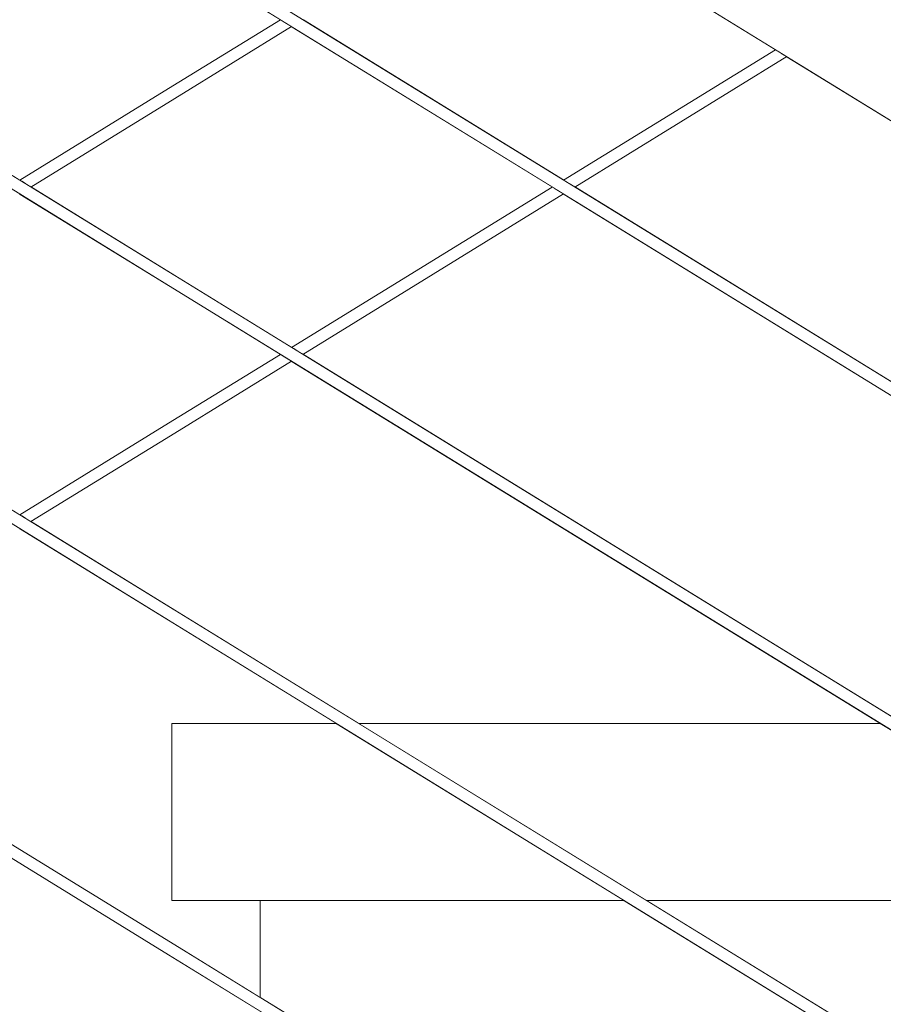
# Model space of a CAD drawing. Header units: millimetres. Extents: x -101298 to -58298, y 45839 to 66839.
# Tile 23 of 124: x -84379 to -84086, y 52197 to 52530. Entities that reach past the tile are written whole.
import ezdxf

# ---------------------------------------------------------------- set-up
doc = ezdxf.new("R2010")
doc.units = ezdxf.units.MM
doc.header["$MEASUREMENT"] = 0
doc.linetypes.add('Wipeout_Contour', pattern=[1000, 0, -1000])
doc.layers.add('Nowe_Konstrukcja - Schody', color=7, linetype='Continuous')
doc.layers.add('Nowe_Konstrukcja - Ściany zew', color=7, linetype='Continuous')
doc.layers.add('Nowe_Konstrukcja - Schody_Nr_pióra__101', color=250, linetype='Continuous', lineweight=13, true_color=0x333333)
doc.layers.add('Nowe_Konstrukcja - Schody_Nr_pióra__3', color=7, linetype='Continuous', lineweight=13)

msp = doc.modelspace()

# ---------------------------------------------------------------- wipeouts: each hides what was drawn before it
at = {"color": 254, "linetype": 'Wipeout_Contour', "lineweight": 0, "ltscale": 397576.08078}
msp.add_wipeout([(-84378.75, 52584.28), (-84467.06, 52529.96), (-84378.75, 52475.64), (-84290.43, 52529.96)], dxfattribs=at).dxf.layer = 'Nowe_Konstrukcja - Ściany zew'
at = {"color": 254, "linetype": 'Wipeout_Contour', "lineweight": 0, "ltscale": 397336.679513}
msp.add_wipeout([(-84467.06, 52416.62), (-84378.75, 52362.3), (-84290.43, 52416.62), (-84378.75, 52470.94)], dxfattribs=at).dxf.layer = 'Nowe_Konstrukcja - Ściany zew'
at = {"color": 254, "linetype": 'Wipeout_Contour', "lineweight": 0, "ltscale": 695540.884501}
msp.add_wipeout([(-84627.26, 52203.23), (-84627.26, 52176.68), (-84606.17, 52162.19), (-84536.61, 52119.4), (-84359.98, 52119.4), (-84563, 52244.28), (-84606.17, 52217.72)], dxfattribs=at).dxf.layer = 'Nowe_Konstrukcja - Ściany zew'

# ---------------------------------------------------------------- next in the draw order: wipeouts: each hides what was drawn before it
at = {"color": 254, "linetype": 'Wipeout_Contour', "lineweight": 0, "ltscale": 397143.441736}
msp.add_wipeout([(-84286.62, 52527.61), (-84374.93, 52473.29), (-84286.62, 52418.97), (-84198.31, 52473.29)], dxfattribs=at).dxf.layer = 'Nowe_Konstrukcja - Ściany zew'
at = {"color": 254, "linetype": 'Wipeout_Contour', "lineweight": 0, "ltscale": 496161.000026}
msp.add_wipeout([(-84559.19, 52246.62), (-84352.35, 52119.4), (-84297.26, 52119.4), (-84297.26, 52194.16), (-84470.87, 52300.94)], dxfattribs=at).dxf.layer = 'Nowe_Konstrukcja - Ściany zew'

# ---------------------------------------------------------------- next in the draw order: wipeouts: each hides what was drawn before it
at = {"color": 254, "linetype": 'Wipeout_Contour', "lineweight": 0, "ltscale": 396967.854262}
msp.add_wipeout([(-84282.8, 52529.96), (-84194.49, 52475.64), (-84122.71, 52519.79), (-84211.02, 52574.11)], dxfattribs=at).dxf.layer = 'Nowe_Konstrukcja - Ściany zew'
at = {"color": 254, "linetype": 'Wipeout_Contour', "lineweight": 0, "ltscale": 694565.302385}
msp.add_wipeout([(-84467.06, 52303.29), (-84297.26, 52198.85), (-84297.26, 52231.62), (-84327.26, 52231.62), (-84327.26, 52291.62), (-84271.46, 52291.62), (-84378.75, 52357.61)], dxfattribs=at).dxf.layer = 'Nowe_Konstrukcja - Ściany zew'

# ---------------------------------------------------------------- next in the draw order: wipeouts: each hides what was drawn before it
at = {"color": 254, "linetype": 'Wipeout_Contour', "lineweight": 0, "ltscale": 397155.521304}
msp.add_wipeout([(-84328.31, 52099.92), (-84328, 52100.42), (-84608.03, 52272.66), (-84608.35, 52272.17)], dxfattribs=at).dxf.layer = 'Nowe_Konstrukcja - Schody'
at = {"color": 254, "linetype": 'Wipeout_Contour', "lineweight": 0, "ltscale": 396746.358171}
msp.add_wipeout([(-84286.62, 52414.28), (-84374.93, 52359.96), (-84263.83, 52291.62), (-84087.21, 52291.62)], dxfattribs=at).dxf.layer = 'Nowe_Konstrukcja - Ściany zew'

# ---------------------------------------------------------------- next in the draw order: wipeouts: each hides what was drawn before it
at = {"color": 254, "linetype": 'Wipeout_Contour', "lineweight": 0, "ltscale": 397163.854514}
msp.add_wipeout([(-84378.19, 52361.96), (-84376.84, 52361.13), (-84327.26, 52391.62), (-84328, 52392.83)], dxfattribs=at).dxf.layer = 'Nowe_Konstrukcja - Schody'
at = {"color": 254, "linetype": 'Wipeout_Contour', "lineweight": 0, "ltscale": 397155.415652}
msp.add_wipeout([(-84606.49, 52275.03), (-84607.26, 52273.85), (-84327.26, 52101.62), (-84326.52, 52102.83)], dxfattribs=at).dxf.layer = 'Nowe_Konstrukcja - Schody'
at = {"color": 254, "linetype": 'Wipeout_Contour', "lineweight": 0, "ltscale": 495432.969182}
msp.add_wipeout([(-84282.8, 52416.62), (-84079.57, 52291.62), (-84017.26, 52291.62), (-84017.26, 52361.93), (-84194.49, 52470.94)], dxfattribs=at).dxf.layer = 'Nowe_Konstrukcja - Ściany zew'

# ---------------------------------------------------------------- next in the draw order: wipeouts: each hides what was drawn before it
at = {"color": 254, "linetype": 'Wipeout_Contour', "lineweight": 0, "ltscale": 396930.290673}
msp.add_wipeout([(-84197.75, 52472.95), (-84286.06, 52418.63), (-84284.71, 52417.8), (-84196.4, 52472.12)], dxfattribs=at).dxf.layer = 'Nowe_Konstrukcja - Schody'
at = {"color": 254, "linetype": 'Wipeout_Contour', "lineweight": 0, "ltscale": 397158.155418}
msp.add_wipeout([(-84376.84, 52361.13), (-84375.49, 52360.3), (-84326.52, 52390.42), (-84327.26, 52391.62)], dxfattribs=at).dxf.layer = 'Nowe_Konstrukcja - Schody'
at = {"color": 254, "linetype": 'Wipeout_Contour', "lineweight": 0, "ltscale": 397155.371837}
msp.add_wipeout([(-84606.17, 52275.52), (-84606.49, 52275.03), (-84326.52, 52102.83), (-84326.21, 52103.33)], dxfattribs=at).dxf.layer = 'Nowe_Konstrukcja - Schody'
at = {"color": 254, "linetype": 'Wipeout_Contour', "lineweight": 0, "ltscale": 693582.164131}
msp.add_wipeout([(-84118.89, 52517.44), (-84190.67, 52473.29), (-84017.26, 52366.63), (-84017.26, 52403.84), (-84047.26, 52403.84), (-84047.26, 52463.84), (-84031.75, 52463.84)], dxfattribs=at).dxf.layer = 'Nowe_Konstrukcja - Ściany zew'

# ---------------------------------------------------------------- next in the draw order: wipeouts: each hides what was drawn before it
at = {"color": 254, "linetype": 'Wipeout_Contour', "lineweight": 0, "ltscale": 397050.109017}
msp.add_wipeout([(-84339.36, 52655.28), (-84340.36, 52653.66), (-84060.36, 52481.44), (-84059.36, 52483.06)], dxfattribs=at).dxf.layer = 'Nowe_Konstrukcja - Schody'
at = {"color": 254, "linetype": 'Wipeout_Contour', "lineweight": 0, "ltscale": 396923.95261}
msp.add_wipeout([(-84196.4, 52472.12), (-84284.71, 52417.8), (-84283.36, 52416.97), (-84195.05, 52471.29)], dxfattribs=at).dxf.layer = 'Nowe_Konstrukcja - Schody'
at = {"color": 254, "linetype": 'Wipeout_Contour', "lineweight": 0, "ltscale": 397154.123234}
msp.add_wipeout([(-84375.49, 52360.3), (-84374.93, 52359.96), (-84326.21, 52389.92), (-84326.52, 52390.42)], dxfattribs=at).dxf.layer = 'Nowe_Konstrukcja - Schody'
at = {"color": 254, "linetype": 'Wipeout_Contour', "lineweight": 0, "ltscale": 396078.995162}
msp.add_wipeout([(-84328, 52213.75), (-84328.31, 52213.25), (-84048.31, 52041.03), (-84048, 52041.53)], dxfattribs=at).dxf.layer = 'Nowe_Konstrukcja - Schody'

# ---------------------------------------------------------------- next in the draw order: wipeouts: each hides what was drawn before it
at = {"color": 254, "linetype": 'Wipeout_Contour', "lineweight": 0, "ltscale": 397050.207344}
msp.add_wipeout([(-84336.52, 52659.9), (-84339.36, 52655.28), (-84059.36, 52483.06), (-84056.52, 52487.68)], dxfattribs=at).dxf.layer = 'Nowe_Konstrukcja - Schody'
at = {"color": 254, "linetype": 'Wipeout_Contour', "lineweight": 0, "ltscale": 396919.470902}
msp.add_wipeout([(-84283.36, 52416.97), (-84282.8, 52416.62), (-84194.49, 52470.94), (-84195.05, 52471.29)], dxfattribs=at).dxf.layer = 'Nowe_Konstrukcja - Schody'
at = {"color": 254, "linetype": 'Wipeout_Contour', "lineweight": 0, "ltscale": 397167.882109}
msp.add_wipeout([(-84378.75, 52362.3), (-84378.19, 52361.96), (-84328, 52392.83), (-84328.31, 52393.33)], dxfattribs=at).dxf.layer = 'Nowe_Konstrukcja - Schody'
at = {"color": 254, "linetype": 'Wipeout_Contour', "lineweight": 0, "ltscale": 396079.02395}
msp.add_wipeout([(-84047.26, 52042.73), (-84046.52, 52043.94), (-84326.52, 52216.16), (-84327.26, 52214.96)], dxfattribs=at).dxf.layer = 'Nowe_Konstrukcja - Schody'

# ---------------------------------------------------------------- next in the draw order: wipeouts: each hides what was drawn before it
at = {"color": 254, "linetype": 'Wipeout_Contour', "lineweight": 0, "ltscale": 397050.390275}
msp.add_wipeout([(-84332.27, 52666.81), (-84336.52, 52659.9), (-84056.52, 52487.68), (-84052.27, 52494.58)], dxfattribs=at).dxf.layer = 'Nowe_Konstrukcja - Schody'
at = {"color": 254, "linetype": 'Wipeout_Contour', "lineweight": 0, "ltscale": 396934.772354}
msp.add_wipeout([(-84286.62, 52418.97), (-84286.06, 52418.63), (-84197.75, 52472.95), (-84198.31, 52473.29)], dxfattribs=at).dxf.layer = 'Nowe_Konstrukcja - Schody'
at = {"color": 254, "linetype": 'Wipeout_Contour', "lineweight": 0, "ltscale": 397071.140155}
msp.add_wipeout([(-84289.88, 52416.28), (-84328, 52392.83), (-84327.26, 52391.62), (-84288.53, 52415.45)], dxfattribs=at).dxf.layer = 'Nowe_Konstrukcja - Schody'
at = {"color": 254, "linetype": 'Wipeout_Contour', "lineweight": 0, "ltscale": 396079.035916}
msp.add_wipeout([(-84046.52, 52043.94), (-84046.21, 52044.44), (-84326.21, 52216.66), (-84326.52, 52216.16)], dxfattribs=at).dxf.layer = 'Nowe_Konstrukcja - Schody'

# ---------------------------------------------------------------- next in the draw order: wipeouts: each hides what was drawn before it
at = {"color": 254, "linetype": 'Wipeout_Contour', "lineweight": 0, "ltscale": 397050.631974}
msp.add_wipeout([(-84332.27, 52666.81), (-84052.27, 52494.58), (-84047.26, 52502.73), (-84327.26, 52674.96)], dxfattribs=at).dxf.layer = 'Nowe_Konstrukcja - Schody'
at = {"color": 254, "linetype": 'Wipeout_Contour', "lineweight": 0, "ltscale": 397065.441146}
msp.add_wipeout([(-84327.26, 52391.62), (-84326.52, 52390.42), (-84287.18, 52414.62), (-84288.53, 52415.45)], dxfattribs=at).dxf.layer = 'Nowe_Konstrukcja - Schody'
at = {"color": 254, "linetype": 'Wipeout_Contour', "lineweight": 0, "ltscale": 397393.980706}
msp.add_wipeout([(-84328.31, 52213.25), (-84328, 52213.75), (-84608.03, 52385.99), (-84608.35, 52385.5)], dxfattribs=at).dxf.layer = 'Nowe_Konstrukcja - Schody'

# ---------------------------------------------------------------- next in the draw order: wipeouts: each hides what was drawn before it
at = {"color": 254, "linetype": 'Wipeout_Contour', "lineweight": 0, "ltscale": 397050.896939}
msp.add_wipeout([(-84047.26, 52502.73), (-84042.25, 52510.88), (-84322.25, 52683.11), (-84327.26, 52674.96)], dxfattribs=at).dxf.layer = 'Nowe_Konstrukcja - Schody'
at = {"color": 254, "linetype": 'Wipeout_Contour', "lineweight": 0, "ltscale": 397061.414191}
msp.add_wipeout([(-84326.52, 52390.42), (-84326.21, 52389.92), (-84286.62, 52414.28), (-84287.18, 52414.62)], dxfattribs=at).dxf.layer = 'Nowe_Konstrukcja - Schody'

# ---------------------------------------------------------------- next in the draw order: wipeouts: each hides what was drawn before it
at = {"color": 254, "linetype": 'Wipeout_Contour', "lineweight": 0, "ltscale": 397051.144874}
msp.add_wipeout([(-84042.25, 52510.88), (-84038, 52517.79), (-84318, 52690.01), (-84322.25, 52683.11)], dxfattribs=at).dxf.layer = 'Nowe_Konstrukcja - Schody'
at = {"color": 254, "linetype": 'Wipeout_Contour', "lineweight": 0, "ltscale": 397403.178583}
msp.add_wipeout([(-84328, 52506.16), (-84378.19, 52475.29), (-84376.84, 52474.46), (-84327.26, 52504.96)], dxfattribs=at).dxf.layer = 'Nowe_Konstrukcja - Schody'
at = {"color": 254, "linetype": 'Wipeout_Contour', "lineweight": 0, "ltscale": 397075.173018}
msp.add_wipeout([(-84290.43, 52416.62), (-84328.31, 52393.33), (-84328, 52392.83), (-84289.88, 52416.28)], dxfattribs=at).dxf.layer = 'Nowe_Konstrukcja - Schody'
at = {"color": 254, "linetype": 'Wipeout_Contour', "lineweight": 0, "ltscale": 397393.884426}
msp.add_wipeout([(-84606.49, 52388.36), (-84607.26, 52387.18), (-84327.26, 52214.96), (-84326.52, 52216.16)], dxfattribs=at).dxf.layer = 'Nowe_Konstrukcja - Schody'

# ---------------------------------------------------------------- next in the draw order: wipeouts: each hides what was drawn before it
at = {"color": 254, "linetype": 'Wipeout_Contour', "lineweight": 0, "ltscale": 397051.336656}
msp.add_wipeout([(-84038, 52517.79), (-84035.16, 52522.41), (-84315.16, 52694.63), (-84318, 52690.01)], dxfattribs=at).dxf.layer = 'Nowe_Konstrukcja - Schody'
at = {"color": 254, "linetype": 'Wipeout_Contour', "lineweight": 0, "ltscale": 397397.478276}
msp.add_wipeout([(-84327.26, 52504.96), (-84376.84, 52474.46), (-84375.49, 52473.63), (-84326.52, 52503.75)], dxfattribs=at).dxf.layer = 'Nowe_Konstrukcja - Schody'
at = {"color": 254, "linetype": 'Wipeout_Contour', "lineweight": 0, "ltscale": 397393.844493}
msp.add_wipeout([(-84606.17, 52388.86), (-84606.49, 52388.36), (-84326.52, 52216.16), (-84326.21, 52216.66)], dxfattribs=at).dxf.layer = 'Nowe_Konstrukcja - Schody'

# ---------------------------------------------------------------- next in the draw order: wipeouts: each hides what was drawn before it
at = {"color": 254, "linetype": 'Wipeout_Contour', "lineweight": 0, "ltscale": 397051.441159}
msp.add_wipeout([(-84035.16, 52522.41), (-84034.16, 52524.03), (-84314.16, 52696.25), (-84315.16, 52694.63)], dxfattribs=at).dxf.layer = 'Nowe_Konstrukcja - Schody'
at = {"color": 254, "linetype": 'Wipeout_Contour', "lineweight": 0, "ltscale": 396754.704484}
msp.add_wipeout([(-84122.15, 52519.44), (-84193.93, 52475.29), (-84192.58, 52474.46), (-84120.8, 52518.61)], dxfattribs=at).dxf.layer = 'Nowe_Konstrukcja - Schody'
at = {"color": 254, "linetype": 'Wipeout_Contour', "lineweight": 0, "ltscale": 397393.445246}
msp.add_wipeout([(-84326.52, 52503.75), (-84375.49, 52473.63), (-84374.93, 52473.29), (-84326.21, 52503.25)], dxfattribs=at).dxf.layer = 'Nowe_Konstrukcja - Schody'
at = {"color": 254, "linetype": 'Wipeout_Contour', "lineweight": 0, "ltscale": 396317.8328}
msp.add_wipeout([(-84328, 52327.09), (-84328.31, 52326.59), (-84048.31, 52154.36), (-84048, 52154.86)], dxfattribs=at).dxf.layer = 'Nowe_Konstrukcja - Schody'

# ---------------------------------------------------------------- next in the draw order: wipeouts: each hides what was drawn before it
at = {"color": 254, "linetype": 'Wipeout_Contour', "lineweight": 0, "ltscale": 396748.366424}
msp.add_wipeout([(-84192.58, 52474.46), (-84191.23, 52473.63), (-84119.45, 52517.78), (-84120.8, 52518.61)], dxfattribs=at).dxf.layer = 'Nowe_Konstrukcja - Schody'
at = {"color": 254, "linetype": 'Wipeout_Contour', "lineweight": 0, "ltscale": 397407.207043}
msp.add_wipeout([(-84328.31, 52506.66), (-84378.75, 52475.64), (-84378.19, 52475.29), (-84328, 52506.16)], dxfattribs=at).dxf.layer = 'Nowe_Konstrukcja - Schody'
at = {"color": 254, "linetype": 'Wipeout_Contour', "lineweight": 0, "ltscale": 396317.870979}
msp.add_wipeout([(-84047.26, 52156.07), (-84046.52, 52157.27), (-84326.52, 52329.49), (-84327.26, 52328.29)], dxfattribs=at).dxf.layer = 'Nowe_Konstrukcja - Schody'

# ---------------------------------------------------------------- next in the draw order: wipeouts: each hides what was drawn before it
at = {"color": 254, "linetype": 'Wipeout_Contour', "lineweight": 0, "ltscale": 397310.644063}
msp.add_wipeout([(-84289.88, 52529.61), (-84328, 52506.16), (-84327.26, 52504.96), (-84288.53, 52528.78)], dxfattribs=at).dxf.layer = 'Nowe_Konstrukcja - Schody'
at = {"color": 254, "linetype": 'Wipeout_Contour', "lineweight": 0, "ltscale": 396743.88476}
msp.add_wipeout([(-84191.23, 52473.63), (-84190.67, 52473.29), (-84118.89, 52517.44), (-84119.45, 52517.78)], dxfattribs=at).dxf.layer = 'Nowe_Konstrukcja - Schody'
at = {"color": 254, "linetype": 'Wipeout_Contour', "lineweight": 0, "ltscale": 396317.886835}
msp.add_wipeout([(-84046.52, 52157.27), (-84046.21, 52157.77), (-84326.21, 52329.99), (-84326.52, 52329.49)], dxfattribs=at).dxf.layer = 'Nowe_Konstrukcja - Schody'

# ---------------------------------------------------------------- next in the draw order: wipeouts: each hides what was drawn before it
at = {"color": 254, "linetype": 'Wipeout_Contour', "lineweight": 0, "ltscale": 397304.94383}
msp.add_wipeout([(-84288.53, 52528.78), (-84327.26, 52504.96), (-84326.52, 52503.75), (-84287.18, 52527.95)], dxfattribs=at).dxf.layer = 'Nowe_Konstrukcja - Schody'
at = {"color": 254, "linetype": 'Wipeout_Contour', "lineweight": 0, "ltscale": 396759.186156}
msp.add_wipeout([(-84194.49, 52475.64), (-84193.93, 52475.29), (-84122.15, 52519.44), (-84122.71, 52519.79)], dxfattribs=at).dxf.layer = 'Nowe_Konstrukcja - Schody'
at = {"color": 254, "linetype": 'Wipeout_Contour', "lineweight": 0, "ltscale": 397632.813942}
msp.add_wipeout([(-84328.31, 52326.59), (-84328, 52327.09), (-84608.03, 52499.33), (-84608.35, 52498.84)], dxfattribs=at).dxf.layer = 'Nowe_Konstrukcja - Schody'

# ---------------------------------------------------------------- next in the draw order: wipeouts: each hides what was drawn before it
at = {"color": 254, "linetype": 'Wipeout_Contour', "lineweight": 0, "ltscale": 397300.916003}
msp.add_wipeout([(-84287.18, 52527.95), (-84326.52, 52503.75), (-84326.21, 52503.25), (-84286.62, 52527.61)], dxfattribs=at).dxf.layer = 'Nowe_Konstrukcja - Schody'

# ---------------------------------------------------------------- next in the draw order: wipeouts: each hides what was drawn before it
at = {"color": 254, "linetype": 'Wipeout_Contour', "lineweight": 0, "ltscale": 397314.677764}
msp.add_wipeout([(-84290.43, 52529.96), (-84328.31, 52506.66), (-84328, 52506.16), (-84289.88, 52529.61)], dxfattribs=at).dxf.layer = 'Nowe_Konstrukcja - Schody'
at = {"color": 254, "linetype": 'Wipeout_Contour', "lineweight": 0, "ltscale": 397632.727023}
msp.add_wipeout([(-84606.49, 52501.7), (-84607.26, 52500.51), (-84327.26, 52328.29), (-84326.52, 52329.49)], dxfattribs=at).dxf.layer = 'Nowe_Konstrukcja - Schody'

# ---------------------------------------------------------------- next in the draw order: wipeouts: each hides what was drawn before it
at = {"color": 254, "linetype": 'Wipeout_Contour', "lineweight": 0, "ltscale": 397632.690967}
msp.add_wipeout([(-84606.17, 52502.19), (-84606.49, 52501.7), (-84326.52, 52329.49), (-84326.21, 52329.99)], dxfattribs=at).dxf.layer = 'Nowe_Konstrukcja - Schody'

# ---------------------------------------------------------------- next in the draw order: wipeouts: each hides what was drawn before it
at = {"color": 254, "linetype": 'Wipeout_Contour', "lineweight": 0, "ltscale": 396557.044831}
msp.add_wipeout([(-84328, 52440.42), (-84328.31, 52439.92), (-84048.31, 52267.7), (-84048, 52268.2)], dxfattribs=at).dxf.layer = 'Nowe_Konstrukcja - Schody'

# ---------------------------------------------------------------- next in the draw order: wipeouts: each hides what was drawn before it
at = {"color": 254, "linetype": 'Wipeout_Contour', "lineweight": 0, "ltscale": 396557.09239}
msp.add_wipeout([(-84047.26, 52269.4), (-84046.52, 52270.61), (-84326.52, 52442.83), (-84327.26, 52441.62)], dxfattribs=at).dxf.layer = 'Nowe_Konstrukcja - Schody'

# ---------------------------------------------------------------- next in the draw order: wipeouts: each hides what was drawn before it
at = {"color": 254, "linetype": 'Wipeout_Contour', "lineweight": 0, "ltscale": 396557.112131}
msp.add_wipeout([(-84046.52, 52270.61), (-84046.21, 52271.1), (-84326.21, 52443.33), (-84326.52, 52442.83)], dxfattribs=at).dxf.layer = 'Nowe_Konstrukcja - Schody'

# ---------------------------------------------------------------- next in the draw order: wipeouts: each hides what was drawn before it
at = {"color": 254, "linetype": 'Wipeout_Contour', "lineweight": 0, "ltscale": 397872.020339}
msp.add_wipeout([(-84328.31, 52439.92), (-84328, 52440.42), (-84608.03, 52612.66), (-84608.35, 52612.17)], dxfattribs=at).dxf.layer = 'Nowe_Konstrukcja - Schody'
at = {"color": 254, "linetype": 'Wipeout_Contour', "lineweight": 0, "ltscale": 396656.482866}
msp.add_wipeout([(-84327.26, 52291.62), (-84327.26, 52231.62), (-84173.91, 52231.62), (-84271.46, 52291.62)], dxfattribs=at).dxf.layer = 'Nowe_Konstrukcja - Schody'

# ---------------------------------------------------------------- next in the draw order: linework, layer by layer
at = {"layer": 'Nowe_Konstrukcja - Schody_Nr_pióra__3', "color": 7, "linetype": 'Continuous', "lineweight": 13}
for p, q in [((-84327.26, 52291.62), (-84271.46, 52291.62)), ((-84327.26, 52231.62), (-84327.26, 52291.62))]:
    msp.add_line(p, q, dxfattribs=at)

# ---------------------------------------------------------------- next in the draw order: wipeouts: each hides what was drawn before it
at = {"color": 254, "linetype": 'Wipeout_Contour', "lineweight": 0, "ltscale": 397871.94277}
msp.add_wipeout([(-84606.49, 52615.03), (-84607.26, 52613.85), (-84327.26, 52441.62), (-84326.52, 52442.83)], dxfattribs=at).dxf.layer = 'Nowe_Konstrukcja - Schody'
at = {"color": 254, "linetype": 'Wipeout_Contour', "lineweight": 0, "ltscale": 495115.561129}
msp.add_wipeout([(-84263.83, 52291.62), (-84166.28, 52231.62), (-84017.26, 52231.62), (-84017.26, 52248.6), (-84087.21, 52291.62)], dxfattribs=at).dxf.layer = 'Nowe_Konstrukcja - Schody'

# ---------------------------------------------------------------- next in the draw order: linework, layer by layer
at = {"layer": 'Nowe_Konstrukcja - Schody_Nr_pióra__3', "color": 7, "linetype": 'Continuous', "lineweight": 13}
msp.add_line((-84263.83, 52291.62), (-84087.21, 52291.62), dxfattribs=at)

# ---------------------------------------------------------------- next in the draw order: wipeouts: each hides what was drawn before it
at = {"color": 254, "linetype": 'Wipeout_Contour', "lineweight": 0, "ltscale": 397871.910587}
msp.add_wipeout([(-84606.17, 52615.52), (-84606.49, 52615.03), (-84326.52, 52442.83), (-84326.21, 52443.33)], dxfattribs=at).dxf.layer = 'Nowe_Konstrukcja - Schody'
at = {"color": 254, "linetype": 'Wipeout_Contour', "lineweight": 0, "ltscale": 495080.536536}
msp.add_wipeout([(-84173.91, 52231.62), (-84297.26, 52231.62), (-84297.26, 52198.85), (-84017.26, 52026.63), (-84017.26, 52135.27)], dxfattribs=at).dxf.layer = 'Nowe_Konstrukcja - Schody'

# ---------------------------------------------------------------- next in the draw order: linework, layer by layer
at = {"layer": 'Nowe_Konstrukcja - Schody_Nr_pióra__3', "color": 7, "linetype": 'Continuous', "lineweight": 13}
for p, q in [((-84327.26, 52231.62), (-84297.26, 52231.62)), ((-84297.26, 52198.85), (-84297.26, 52231.62)), ((-84297.26, 52231.62), (-84173.91, 52231.62))]:
    msp.add_line(p, q, dxfattribs=at)

# ---------------------------------------------------------------- next in the draw order: wipeouts: each hides what was drawn before it
at = {"color": 254, "linetype": 'Wipeout_Contour', "lineweight": 0, "ltscale": 396796.630577}
msp.add_wipeout([(-84328, 52553.75), (-84328.31, 52553.25), (-84048.31, 52381.03), (-84048, 52381.53)], dxfattribs=at).dxf.layer = 'Nowe_Konstrukcja - Schody'
at = {"color": 254, "linetype": 'Wipeout_Contour', "lineweight": 0, "ltscale": 296867.36242}
msp.add_wipeout([(-84017.26, 52231.62), (-84166.28, 52231.62), (-84017.26, 52139.96)], dxfattribs=at).dxf.layer = 'Nowe_Konstrukcja - Schody'

# ---------------------------------------------------------------- next in the draw order: linework, layer by layer
at = {"layer": 'Nowe_Konstrukcja - Schody_Nr_pióra__101', "color": 250, "linetype": 'Continuous', "lineweight": 13, "true_color": 0x333333}
for p, q in [((-84046.21, 52157.77), (-84326.21, 52329.99)), ((-84048.31, 52154.36), (-84328.31, 52326.59)), ((-84046.21, 52044.44), (-84326.21, 52216.66)), ((-84048.31, 52041.03), (-84328.31, 52213.25))]:
    msp.add_line(p, q, dxfattribs=at)
at = {"layer": 'Nowe_Konstrukcja - Schody_Nr_pióra__3', "color": 7, "linetype": 'Continuous', "lineweight": 13}
msp.add_line((-84166.28, 52231.62), (-84017.26, 52231.62), dxfattribs=at)

# ---------------------------------------------------------------- next in the draw order: wipeouts: each hides what was drawn before it
at = {"color": 254, "linetype": 'Wipeout_Contour', "lineweight": 0, "ltscale": 396796.687506}
msp.add_wipeout([(-84047.26, 52382.73), (-84046.52, 52383.94), (-84326.52, 52556.16), (-84327.26, 52554.96)], dxfattribs=at).dxf.layer = 'Nowe_Konstrukcja - Schody'

# ---------------------------------------------------------------- next in the draw order: linework, layer by layer
at = {"layer": 'Nowe_Konstrukcja - Schody_Nr_pióra__101', "color": 250, "linetype": 'Continuous', "lineweight": 13, "true_color": 0x333333}
for p, q in [((-84328.31, 52439.92), (-84608.35, 52612.17)), ((-84378.75, 52475.64), (-84328.31, 52506.66)), ((-84328.31, 52326.59), (-84608.35, 52498.84)), ((-84378.75, 52362.3), (-84328.31, 52393.33)), ((-84328.31, 52213.25), (-84608.35, 52385.5))]:
    msp.add_line(p, q, dxfattribs=at)

# ---------------------------------------------------------------- next in the draw order: wipeouts: each hides what was drawn before it
at = {"color": 254, "linetype": 'Wipeout_Contour', "lineweight": 0, "ltscale": 396796.711127}
msp.add_wipeout([(-84046.52, 52383.94), (-84046.21, 52384.44), (-84326.21, 52556.66), (-84326.52, 52556.16)], dxfattribs=at).dxf.layer = 'Nowe_Konstrukcja - Schody'

# ---------------------------------------------------------------- next in the draw order: linework, layer by layer
at = {"layer": 'Nowe_Konstrukcja - Schody_Nr_pióra__101', "color": 250, "linetype": 'Continuous', "lineweight": 13, "true_color": 0x333333}
for p, q in [((-84060.36, 52481.44), (-84340.36, 52653.66)), ((-84326.21, 52443.33), (-84606.17, 52615.52)), ((-84046.21, 52384.44), (-84326.21, 52556.66)), ((-84048.31, 52381.03), (-84328.31, 52553.25)), ((-84328.31, 52506.66), (-84290.43, 52529.96)), ((-84326.21, 52503.25), (-84286.62, 52527.61)), ((-84194.49, 52475.64), (-84122.71, 52519.79)), ((-84190.67, 52473.29), (-84118.89, 52517.44)), ((-84326.21, 52329.99), (-84606.17, 52502.19)), ((-84374.93, 52473.29), (-84326.21, 52503.25)), ((-84286.62, 52418.97), (-84198.31, 52473.29)), ((-84282.8, 52416.62), (-84194.49, 52470.94)), ((-84046.21, 52271.1), (-84326.21, 52443.33)), ((-84048.31, 52267.7), (-84328.31, 52439.92)), ((-84328.31, 52393.33), (-84290.43, 52416.62)), ((-84326.21, 52389.92), (-84286.62, 52414.28)), ((-84326.21, 52216.66), (-84606.17, 52388.86)), ((-84374.93, 52359.96), (-84326.21, 52389.92))]:
    msp.add_line(p, q, dxfattribs=at)

doc.saveas('drawing.dxf')
